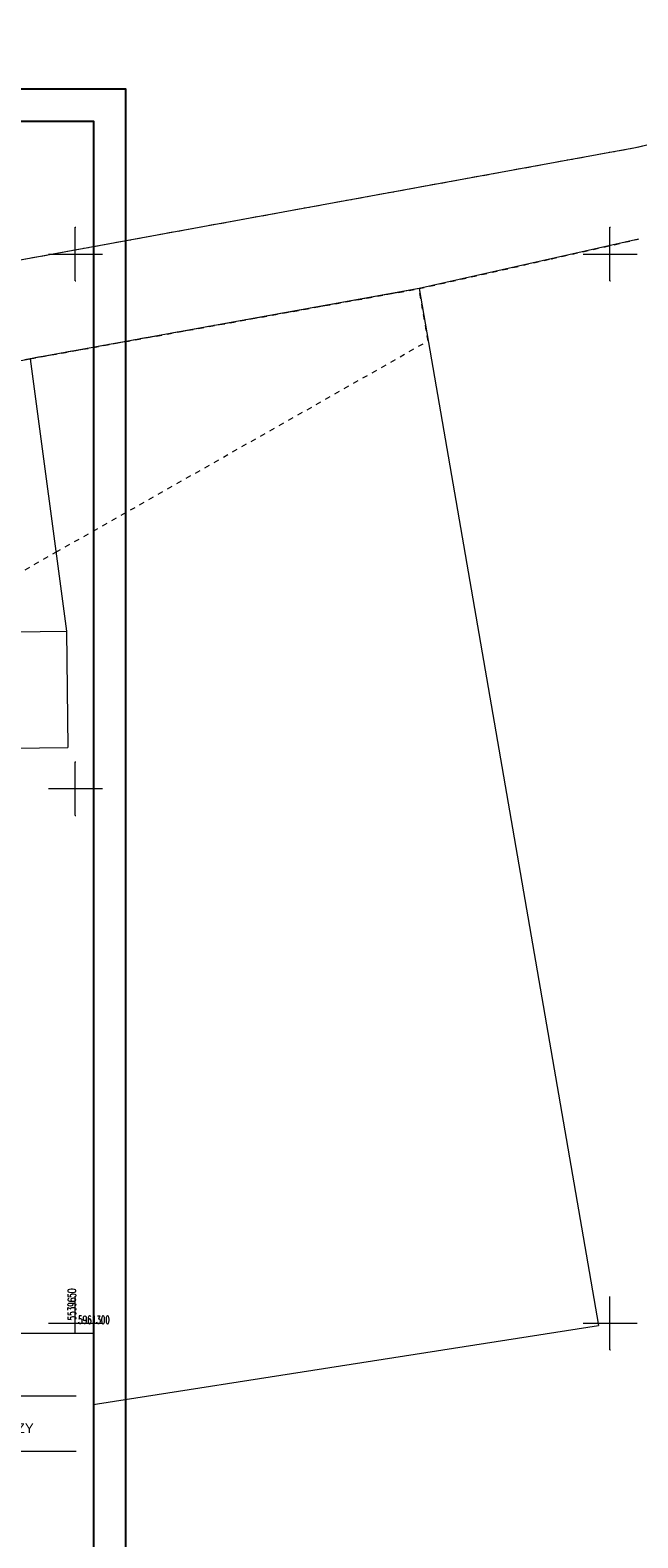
# Model space of a CAD drawing. Extents: x -134780 to 5540120, y 74663 to 5964901.
# Tile 64 of 71: x 5539646 to 5539703, y 5961280 to 5961421. Entities that reach past the tile are written whole.
import ezdxf

# ---------------------------------------------------------------- set-up
doc = ezdxf.new("R2010")
doc.units = 0
doc.header["$MEASUREMENT"] = 0
doc.set_wipeout_variables(frame=1)
doc.linetypes.add('L_0_03', pattern=[1, 0.5, -0.5])
for name, color, linetype, lineweight in [('0_Nr_Pióra__7', 7, 'Continuous', 13), ('ARCH TABELA_Nr_Pióra__1', 7, 'Continuous', 25), ('ARCH TABELA_Nr_Pióra__21', 7, 'Continuous', 9), ('ARCH TABELA_Nr_Pióra__7', 7, 'Continuous', 13), ('mapa', 7, 'Continuous', 13), ('opios_Nr_Pióra__7', 7, 'Continuous', 13), ('Wstawianie_ramki_sekcyjnej_z_opisem_Nr_Pióra__7', 7, 'Continuous', 13), ('zasuwa_lub_zawor_Nr_Pióra__7', 7, 'Continuous', 13)]:
    doc.layers.add(name, color=color, linetype=linetype, lineweight=lineweight)
for name, color, linetype, lineweight, true_color in [('217_kontur_klasyfikacyjny_Nr_Pióra__3', 7, 'Continuous', 18, 0xff6600), ('218_kontur_uzytku_gruntowego_Nr_Pióra__3', 7, 'Continuous', 18, 0xff6600), ('219_dzialka_ewidencyjna_Nr_Pióra__96', 7, 'Continuous', 13, 0x00d59f)]:
    doc.layers.add(name, color=color, linetype=linetype, lineweight=lineweight, true_color=true_color)
doc.layers.add('_TABELA', color=7, linetype='Continuous')
doc.styles.add('GENERATED_STYLE_10', font='ariali.ttf')
doc.styles.add('GENERATED_STYLE_11', font='arialbd.ttf')
doc.styles.add('GENERATED_STYLE_7', font='Simplex.shx', dxfattribs={"bigfont": 'BIGFONT.SHX'})
doc.styles.add('GENERATED_STYLE_9', font='arial.ttf')

# ---------------------------------------------------------------- blocks, each defined once
blk = doc.blocks.new('mapa')
at = {"layer": '0_Nr_Pióra__7', "color": 252, "linetype": 'Continuous'}
for p, q in [((5539650, 5961402.5), (5539650.05, 5961402.5)), ((5539700, 5961402.5), (5539700.05, 5961402.5)), ((5539647.5, 5961400), (5539647.55, 5961400)), ((5539652.5, 5961400), (5539652.55, 5961400)), ((5539694.55, 5961399.55), (5539694.6, 5961399.55)), ((5539697.5, 5961400), (5539697.55, 5961400)), ((5539702.5, 5961400), (5539702.55, 5961400)), ((5539650, 5961397.5), (5539650.05, 5961397.5)), ((5539700, 5961397.5), (5539700.05, 5961397.5)), ((5539683, 5961391.87), (5539683.05, 5961391.87)), ((5539648.2, 5961372.11), (5539648.25, 5961372.11)), ((5539650, 5961352.5), (5539650.05, 5961352.5)), ((5539647.5, 5961350), (5539647.55, 5961350)), ((5539652.5, 5961350), (5539652.55, 5961350)), ((5539650, 5961347.5), (5539650.05, 5961347.5)), ((5539650, 5961302.5), (5539650.05, 5961302.5)), ((5539647.5, 5961300), (5539647.55, 5961300)), ((5539652.5, 5961300), (5539652.55, 5961300)), ((5539697.5, 5961300), (5539697.55, 5961300)), ((5539702.5, 5961300), (5539702.55, 5961300)), ((5539650, 5961297.5), (5539650.05, 5961297.5)), ((5539700, 5961297.5), (5539700.05, 5961297.5))]:
    blk.add_line(p, q, dxfattribs=at)
at = {"layer": '217_kontur_klasyfikacyjny_Nr_Pióra__3', "color": 252, "linetype": 'L_0_03', "flags": 128}
for points in [[(5539682.16, 5961396.76), (5539645.79, 5961390.2)], [(5539683, 5961391.87), (5539682.16, 5961396.76)], [(5539648.2, 5961372.11), (5539683, 5961391.87)], [(5539645.79, 5961390.2), (5539631.48, 5961387.62)], [(5539634.87, 5961364.54), (5539648.2, 5961372.11)]]:
    blk.add_lwpolyline(points, dxfattribs=at)
at = {"layer": '218_kontur_uzytku_gruntowego_Nr_Pióra__3', "color": 252, "linetype": 'L_0_03', "flags": 128}
for points in [[(5539734.23, 5961417.41), (5539702.41, 5961409.93)], [(5539702.41, 5961409.93), (5539621.78, 5961395.21)], [(5539694.55, 5961399.55), (5539702.69, 5961401.39)], [(5539682.16, 5961396.76), (5539694.55, 5961399.55)], [(5539645.79, 5961390.2), (5539682.16, 5961396.76)], [(5539682.16, 5961396.76), (5539645.79, 5961390.2)], [(5539683, 5961391.87), (5539682.16, 5961396.76)], [(5539648.2, 5961372.11), (5539683, 5961391.87)], [(5539631.48, 5961387.62), (5539645.79, 5961390.2)], [(5539645.79, 5961390.2), (5539631.48, 5961387.62)], [(5539634.87, 5961364.54), (5539648.2, 5961372.11)]]:
    blk.add_lwpolyline(points, dxfattribs=at)
at = {"layer": '219_dzialka_ewidencyjna_Nr_Pióra__96', "color": 252, "linetype": 'Continuous', "flags": 128}
for points in [[(5539844.3, 5961443.29), (5539702.41, 5961409.93)], [(5539702.41, 5961409.93), (5539621.78, 5961395.21)], [(5539702.69, 5961401.39), (5539682.16, 5961396.76)], [(5539682.16, 5961396.76), (5539645.79, 5961390.2)], [(5539682.16, 5961396.76), (5539698.93, 5961299.77)], [(5539577.42, 5961377.86), (5539645.79, 5961390.2)], [(5539645.79, 5961390.2), (5539649.19, 5961364.71)], [(5539607.29, 5961364.2), (5539649.19, 5961364.71)], [(5539649.19, 5961364.71), (5539649.32, 5961353.86)], [(5539606.76, 5961353.35), (5539649.32, 5961353.86)], [(5539627.92, 5961288.68), (5539698.93, 5961299.77)]]:
    blk.add_lwpolyline(points, dxfattribs=at)
at = {"layer": 'Wstawianie_ramki_sekcyjnej_z_opisem_Nr_Pióra__7', "color": 252, "linetype": 'Continuous', "flags": 128}
for points in [[(5539650, 5961397.5), (5539650, 5961402.5)], [(5539650, 5961397.5), (5539650, 5961402.5)], [(5539700, 5961397.5), (5539700, 5961402.5)], [(5539700, 5961397.5), (5539700, 5961402.5)], [(5539647.5, 5961400), (5539652.5, 5961400)], [(5539647.5, 5961400), (5539652.5, 5961400)], [(5539697.5, 5961400), (5539702.5, 5961400)], [(5539697.5, 5961400), (5539702.5, 5961400)], [(5539650, 5961347.5), (5539650, 5961352.5)], [(5539650, 5961347.5), (5539650, 5961352.5)], [(5539647.5, 5961350), (5539652.5, 5961350)], [(5539647.5, 5961350), (5539652.5, 5961350)], [(5539650, 5961297.5), (5539650, 5961302.5)], [(5539650, 5961297.5), (5539650, 5961302.5)], [(5539700, 5961297.5), (5539700, 5961302.5)], [(5539700, 5961297.5), (5539700, 5961302.5)], [(5539647.5, 5961300), (5539652.5, 5961300)], [(5539647.5, 5961300), (5539652.5, 5961300)], [(5539697.5, 5961300), (5539702.5, 5961300)], [(5539697.5, 5961300), (5539702.5, 5961300)]]:
    blk.add_lwpolyline(points, dxfattribs=at)
at = {"layer": 'Wstawianie_ramki_sekcyjnej_z_opisem_Nr_Pióra__7', "linetype": 'Continuous', "flags": 128}
for points in [[(5539650, 5961297.5), (5539650, 5961302.5)], [(5539650, 5961297.5), (5539650, 5961302.5)], [(5539647.5, 5961300), (5539652.5, 5961300)], [(5539647.5, 5961300), (5539652.5, 5961300)]]:
    blk.add_lwpolyline(points, dxfattribs=at)
at = {"layer": 'opios_Nr_Pióra__7', "color": 252, "linetype": 'Continuous', "insert": (5539650.06, 5961300.27), "char_height": 0.75, "attachment_point": 7, "rotation": 90, "style": 'GENERATED_STYLE_7'}
blk.add_mtext('{\\W0.660000x;5539650}', dxfattribs=at)
at = {"layer": 'opios_Nr_Pióra__7', "color": 252, "linetype": 'Continuous', "insert": (5539650.27, 5961299.94), "char_height": 0.75, "attachment_point": 7, "style": 'GENERATED_STYLE_7'}
blk.add_mtext('{\\W0.660000x;5961300}', dxfattribs=at)
blk = doc.blocks.new('A$C68B9850F')
at = {"layer": 'ARCH TABELA_Nr_Pióra__21', "linetype": 'Continuous'}
for p, q in [((-87.5, 29.06), (-63.03, 29.06)), ((-87.5, 0), (-87.5, 29.06)), ((-87.5, 29.06), (0, 29.06)), ((-86.97, 17.35), (-86.97, 28.52)), ((-86.97, 28.52), (-63.56, 28.52)), ((-63.56, 17.35), (-63.56, 28.52)), ((-63.03, 29.06), (-63.03, 0)), ((-63.03, 16.82), (-63.03, 29.06)), ((-21.81, 29.06), (-21.81, 0)), ((0, 29.06), (0, 0)), ((-63.03, 0), (-63.03, 27.06)), ((-62.67, 23.21), (-24.17, 23.21)), ((-21.11, 23.21), (-1.62, 23.21)), ((-86.97, 17.35), (-63.56, 17.35)), ((-62.67, 18.01), (-24.17, 18.01)), ((-21.02, 18.01), (-1.62, 18.01)), ((-87.5, 16.82), (-63.03, 16.82)), ((-62.67, 12.81), (-24.17, 12.81)), ((-20.97, 12.89), (-15.57, 12.89)), ((-62.67, 9.56), (-24.17, 9.56)), ((-62.62, 6.32), (-24.17, 6.32)), ((-62.67, 2), (-24.17, 2)), ((-20.97, 1.91), (-9.56, 1.91)), ((-9.56, 1.91), (-1.62, 1.91)), ((-87.5, 0), (-63.03, 0)), ((0, 0), (-63.03, 0))]:
    blk.add_line(p, q, dxfattribs=at)
at = {"layer": 'ARCH TABELA_Nr_Pióra__1', "color": 7, "linetype": 'Continuous', "style": 'GENERATED_STYLE_7', "width": 0.9}
blk.add_text('PROJEKT PRZEBUDOWY WRAZ Z ROZBUDOWĄ BUDYNKU SZKOŁY', height=0.9, dxfattribs=at).set_placement((-62.67, 26.7))
at = {"layer": 'ARCH TABELA_Nr_Pióra__1', "color": 7, "linetype": 'Continuous', "style": 'GENERATED_STYLE_7'}
for s, p in [('PODSTAWOWEJ ORAZ ZMIANĄ SPOSOBU UŻYTKOWANIA', (-62.67, 25.03)), ('NA BUDYNEK MIESZKALNY WIELORODZINNY', (-62.67, 23.53))]:
    blk.add_text(s, height=0.9, dxfattribs=at).set_placement(p)
at = {"layer": 'ARCH TABELA_Nr_Pióra__1', "linetype": 'Continuous', "insert": (-62.83, 5.1), "char_height": 1.1, "attachment_point": 1, "style": 'GENERATED_STYLE_11'}
blk.add_mtext('PLAN ZAGOSPODAROWANIA TERENU', dxfattribs=at)
at = {"layer": 'ARCH TABELA_Nr_Pióra__21', "linetype": 'Continuous', "insert": (-62.67, 12.5), "char_height": 1.0638, "attachment_point": 7, "line_spacing_factor": 0.807442, "style": 'GENERATED_STYLE_9'}
blk.add_mtext('{Gmina Świdwin\\Pul. Plac Konstytucji 3-go Maja 1, 78-300 Świdwin}', dxfattribs=at)
at = {"layer": 'ARCH TABELA_Nr_Pióra__7', "linetype": 'Continuous'}
for s, insert, char_height, attachment_point, line_spacing_factor, style in [('{PRACOWNIA PROJEKTOWA\\P\\LBartosz Balejko}', (-75.27, 27.7), 1.0638, 2, 0.926719, 'GENERATED_STYLE_10'), ('{Rusinowo, 78-311 Rusinowo, gmina Świdwin \\Pdz.nr 375/5, obręb Rusinowo}', (-62.67, 17.7), 1.0638, 7, 0.918867, 'GENERATED_STYLE_9'), ('PROJEKT WYKONAWCZY', (-21.02, 20.63), 0.9, 1, 0.923713, 'GENERATED_STYLE_9')]:
    blk.add_mtext(s, dxfattribs=dict(at, insert=insert, char_height=char_height, attachment_point=attachment_point, line_spacing_factor=line_spacing_factor, style=style))
at = {"layer": 'ARCH TABELA_Nr_Pióra__7', "linetype": 'Continuous', "style": 'GENERATED_STYLE_9'}
for s, insert, char_height, attachment_point in [('sanitarna', (-20.92, 25.35), 1.596, 1), ('{temat:}', (-62.62, 23.02), 0.798, 1), ('{branża:}', (-21.05, 22.96), 0.798, 1), ('{adres inwestycji:}', (-62.62, 17.63), 0.7979, 1), ('{faza:}', (-20.97, 17.78), 0.798, 1), ('{jednostka projektowa:}', (-85.59, 16.55), 0.7979, 1), ('1:500', (-20.93, 14.95), 1.596, 1), ('{inwestor:}', (-62.62, 12.58), 0.7979, 1), ('{skala:}', (-20.88, 12.57), 0.798, 1), ('{projektant:}', (-62.62, 9.38), 0.7979, 1), ('S1', (-1.62, 7.95), 4.5, 3), ('{sprawdził:}', (-62.61, 6.14), 0.7979, 1), ('Szczecin, 06.2025', (-20.77, 3.29), 1.0106, 1), ('{rys.}', (-62.71, 1.71), 0.798, 1), ('{data:}', (-20.96, 1.71), 0.798, 1), ('{nr rys.}', (-4.65, 1.73), 0.798, 1)]:
    blk.add_mtext(s, dxfattribs=dict(at, insert=insert, char_height=char_height, attachment_point=attachment_point))
for s, insert, char_height, width, attachment_point, line_spacing_factor in [('{ul.Różana 6, 78-300 Świdwin\\PNIP 672-168-25-82 Regon 331349321\\Ptel.: +48 501 059 462\\Pmail: bartekbalejko@o2.pl}', (-75.27, 24.39), 0.9043, 23.4043, 2, 1.156383), ('{UWAGA:\\PKopiowanie, publikacje oraz wszelkie inne formy wykorzystania projektu bez zgody autorów będą naruszeniem przepisówwynikających z Ustawy z dnia 4.02.1994 r. o prawie autorskim i prawach pokrewnych.}', (-86.47, 7.55), 0.85106, 22.417, 1, 0.703415)]:
    blk.add_mtext(s, dxfattribs=dict(at, insert=insert, char_height=char_height, width=width, attachment_point=attachment_point, line_spacing_factor=line_spacing_factor))
at = {"layer": 'ARCH TABELA_Nr_Pióra__7', "color": 0, "linetype": 'Continuous', "char_height": 0.9, "attachment_point": 1, "style": 'GENERATED_STYLE_7'}
for s, insert, width in [('mgr inż. Krzysztof Imbra  \\fArial|b0|i0|c238;upr. proj. nr 71/Sz/2002', (-62.68, 11.07), 37.9537), ('mgr inż. Grzegorz Kecman  \\fArial|b0|i0|c238;upr. proj. nr 77/Sz/2002', (-62.68, 7.5), 36.858)]:
    blk.add_mtext(s, dxfattribs=dict(at, insert=insert, width=width))

msp = doc.modelspace()

# ---------------------------------------------------------------- block references
at = {"layer": 'mapa', "color": 4, "lineweight": 40}
msp.add_blockref('mapa', (0, 0), dxfattribs=at)

# ---------------------------------------------------------------- next in the draw order: linework, layer by layer
at = {"layer": 'zasuwa_lub_zawor_Nr_Pióra__7'}
msp.add_line((5539444.71, 5961415.46), (5539654.71, 5961415.46), dxfattribs=at)

# ---------------------------------------------------------------- next in the draw order: wipeouts: each hides what was drawn before it
msp.add_wipeout([(5539564.21, 5961270.01), (5539564.21, 5961299.07), (5539651.71, 5961299.07), (5539651.71, 5961270.01)]).dxf.layer = 'zasuwa_lub_zawor_Nr_Pióra__7'

# ---------------------------------------------------------------- next in the draw order: block references
msp.add_blockref('A$C68B9850F', (5539651.71, 5961270.01), dxfattribs=at)

# ---------------------------------------------------------------- next in the draw order: wipeouts: each hides what was drawn before it
msp.add_wipeout([(5539444.71, 5961266.96), (5539444.71, 5961415.46), (5539654.71, 5961415.46), (5539651.71, 5961412.41), (5539457.21, 5961412.41), (5539457.21, 5961270.01), (5539651.71, 5961270.01), (5539654.71, 5961266.96)]).dxf.layer = 'zasuwa_lub_zawor_Nr_Pióra__7'

# ---------------------------------------------------------------- next in the draw order: linework, layer by layer
at = {"layer": '_TABELA', "color": 7}
for points in [[(5539444.71, 5961415.46), (5539654.71, 5961415.46), (5539654.71, 5961266.96), (5539444.71, 5961266.96)], [(5539457.21, 5961412.41), (5539651.71, 5961412.41), (5539651.71, 5961270.01), (5539457.21, 5961270.01)]]:
    msp.add_lwpolyline(points, close=True, dxfattribs=at)

doc.saveas('drawing.dxf')
